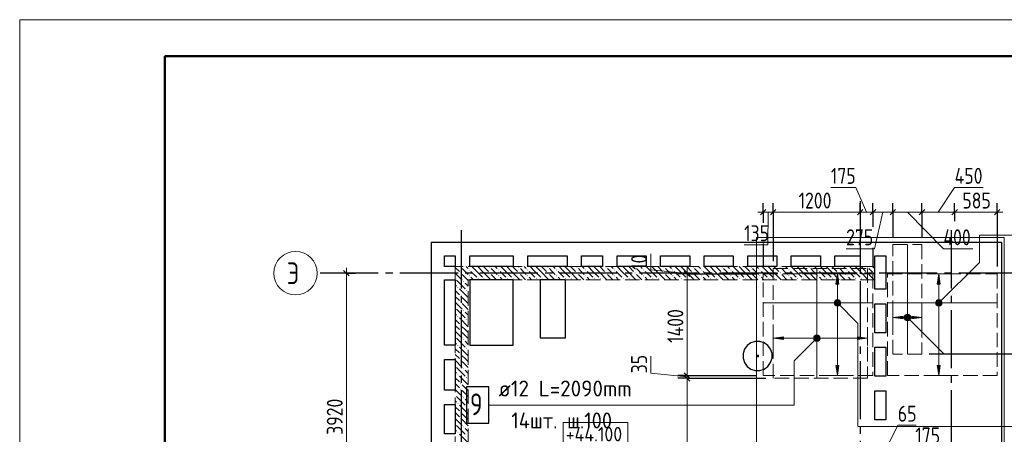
# Model space of a CAD drawing. Header units: millimetres. Extents: x 0 to 22617, y 0 to 29700.
# Tile 6 of 7: x 0 to 13564, y 23991 to 29700. Entities that reach past the tile are written whole.
import ezdxf

# ---------------------------------------------------------------- set-up
doc = ezdxf.new("R2010")
doc.units = ezdxf.units.MM
doc.linetypes.add('______2', pattern=[270, 200, -70])
doc.linetypes.add('______5', pattern=[1100, 800, -100, 100, -100])
for name, color, linetype, lineweight in [('Standard', 7, 'Continuous', 25), ('Высотные отметки', 7, 'Continuous', 25), ('ДОП Верх по Х', 7, 'Continuous', 25), ('ЖБ Перекрытие верхний уровень', 7, 'Continuous', 35), ('ЖБ Стена верхний уровень', 7, 'Continuous', 35), ('Оси', 40, '______5', 18), ('Позиционная метка номер позиции', 7, 'Continuous', 13), ('Примечания', 7, 'Continuous', 25)]:
    doc.layers.add(name, color=color, linetype=linetype, lineweight=lineweight)
doc.styles.add('GOST 2.304-81', font='txt')
doc.styles.add('ISOCPEUR', font='txt')

msp = doc.modelspace()

# ---------------------------------------------------------------- hatches: boundary and pattern name
at = {"layer": 'ДОП Верх по Х', "linetype": 'Continuous', "lineweight": 13, "transparency": 33554687}
for points in [[(11285, 26060), (11265, 26200), (11245, 26060)], [(12681, 26060), (12661, 26200), (12641, 26060)], [(11227, 25800), (11302, 25800), (11297, 25819)], [(11227, 25800), (11297, 25819), (11233, 25819)], [(11233, 25781), (11302, 25800), (11227, 25800)], [(11233, 25819), (11297, 25819), (11284, 25832)], [(11233, 25819), (11284, 25832), (11246, 25832)], [(11233, 25781), (11297, 25781), (11302, 25800)], [(11246, 25768), (11297, 25781), (11233, 25781)], [(11246, 25832), (11284, 25832), (11265, 25837)], [(11246, 25768), (11284, 25768), (11297, 25781)], [(12624, 25800), (12699, 25800), (12693, 25819)], [(12624, 25800), (12693, 25819), (12629, 25819)], [(12629, 25781), (12699, 25800), (12624, 25800)], [(12629, 25819), (12693, 25819), (12680, 25832)], [(12629, 25819), (12680, 25832), (12642, 25832)], [(12629, 25781), (12693, 25781), (12699, 25800)], [(12642, 25768), (12693, 25781), (12629, 25781)], [(12642, 25832), (12680, 25832), (12661, 25837)], [(12642, 25768), (12680, 25768), (12693, 25781)], [(11284, 25768), (11246, 25768), (11265, 25762)], [(12211, 25632), (12230, 25562), (12230, 25637)], [(12230, 25637), (12230, 25562), (12249, 25568)], [(12230, 25637), (12249, 25568), (12249, 25632)], [(12680, 25768), (12642, 25768), (12661, 25762)], [(12198, 25581), (12198, 25619), (12192, 25600)], [(12198, 25619), (12211, 25568), (12211, 25632)], [(12198, 25619), (12198, 25581), (12211, 25568)], [(12211, 25632), (12211, 25568), (12230, 25562)], [(12249, 25632), (12249, 25568), (12262, 25581)], [(12249, 25632), (12262, 25581), (12262, 25619)], [(12262, 25619), (12262, 25581), (12267, 25600)], [(12290, 25580), (12430, 25600), (12290, 25620)], [(10948, 25297), (10948, 25334), (10942, 25315)], [(10948, 25334), (10961, 25283), (10961, 25348)], [(10948, 25334), (10948, 25297), (10961, 25283)], [(10961, 25348), (10980, 25278), (10980, 25353)], [(10961, 25348), (10961, 25283), (10980, 25278)], [(10980, 25353), (10980, 25278), (10999, 25283)], [(10980, 25353), (10999, 25283), (10999, 25348)], [(10999, 25348), (10999, 25283), (11012, 25297)], [(10999, 25348), (11012, 25297), (11012, 25334)], [(11012, 25334), (11012, 25297), (11017, 25315)], [(11540, 25295), (11680, 25315), (11540, 25335)]]:
    msp.add_hatch(color=7, dxfattribs=at).paths.add_polyline_path(points)
for points in [[(12170, 25580), (12030, 25600), (12170, 25620)], [(10520, 25295), (10380, 25315), (10520, 25335)], [(11285, 24940), (11265, 24800), (11245, 24940)], [(12681, 24940), (12661, 24800), (12641, 24940)]]:
    msp.add_hatch(color=7, dxfattribs=at).paths.add_polyline_path(points, flags=16)
at = {"layer": 'ЖБ Стена верхний уровень', "linetype": 'Continuous', "lineweight": 18, "transparency": 33554687}
for points in [[(6070, 26293), (6077, 26300), (6083, 26293), (6077, 26287)], [(6070, 26213), (6077, 26220), (6083, 26213), (6077, 26207)], [(6190, 26253), (6197, 26260), (6203, 26253), (6197, 26247)], [(6190, 26173), (6197, 26180), (6203, 26173), (6197, 26167)], [(6470, 26293), (6477, 26300), (6483, 26293), (6477, 26287)], [(6470, 26213), (6477, 26220), (6483, 26213), (6477, 26207)], [(6590, 26253), (6597, 26260), (6603, 26253), (6597, 26247)], [(6590, 26173), (6597, 26180), (6603, 26173), (6597, 26167)], [(6870, 26293), (6877, 26300), (6883, 26293), (6877, 26287)], [(6870, 26213), (6877, 26220), (6883, 26213), (6877, 26207)], [(6990, 26253), (6997, 26260), (7003, 26253), (6997, 26247)], [(6990, 26173), (6997, 26180), (7003, 26173), (6997, 26167)], [(7270, 26293), (7277, 26300), (7283, 26293), (7277, 26287)], [(7270, 26213), (7277, 26220), (7283, 26213), (7277, 26207)], [(7390, 26253), (7397, 26260), (7403, 26253), (7397, 26247)], [(7390, 26173), (7397, 26180), (7403, 26173), (7397, 26167)], [(7670, 26293), (7677, 26300), (7683, 26293), (7677, 26287)], [(7670, 26213), (7677, 26220), (7683, 26213), (7677, 26207)], [(7790, 26253), (7797, 26260), (7803, 26253), (7797, 26247)], [(7790, 26173), (7797, 26180), (7803, 26173), (7797, 26167)], [(8070, 26293), (8077, 26300), (8083, 26293), (8077, 26287)], [(8070, 26213), (8077, 26220), (8083, 26213), (8077, 26207)], [(8190, 26253), (8197, 26260), (8203, 26253), (8197, 26247)], [(8190, 26173), (8197, 26180), (8203, 26173), (8197, 26167)], [(8470, 26293), (8477, 26300), (8483, 26293), (8477, 26287)], [(8470, 26213), (8477, 26220), (8483, 26213), (8477, 26207)], [(8590, 26253), (8597, 26260), (8603, 26253), (8597, 26247)], [(8590, 26173), (8597, 26180), (8603, 26173), (8597, 26167)], [(8870, 26293), (8877, 26300), (8883, 26293), (8877, 26287)], [(8870, 26213), (8877, 26220), (8883, 26213), (8877, 26207)], [(8990, 26253), (8997, 26260), (9003, 26253), (8997, 26247)], [(8990, 26173), (8997, 26180), (9003, 26173), (8997, 26167)], [(9270, 26293), (9277, 26300), (9283, 26293), (9277, 26287)], [(9270, 26213), (9277, 26220), (9283, 26213), (9277, 26207)], [(9390, 26253), (9397, 26260), (9403, 26253), (9397, 26247)], [(9390, 26173), (9397, 26180), (9403, 26173), (9397, 26167)], [(9670, 26293), (9677, 26300), (9683, 26293), (9677, 26287)], [(9670, 26213), (9677, 26220), (9683, 26213), (9677, 26207)], [(9790, 26253), (9797, 26260), (9803, 26253), (9797, 26247)], [(9790, 26173), (9797, 26180), (9803, 26173), (9797, 26167)], [(10070, 26293), (10077, 26300), (10083, 26293), (10077, 26287)], [(10070, 26213), (10077, 26220), (10083, 26213), (10077, 26207)], [(10190, 26253), (10197, 26260), (10203, 26253), (10197, 26247)], [(10190, 26173), (10197, 26180), (10203, 26173), (10197, 26167)], [(10470, 26293), (10477, 26300), (10483, 26293), (10477, 26287)], [(10470, 26213), (10477, 26220), (10483, 26213), (10477, 26207)], [(10590, 26253), (10597, 26260), (10603, 26253), (10597, 26247)], [(10590, 26173), (10597, 26180), (10603, 26173), (10597, 26167)], [(10870, 26293), (10877, 26300), (10883, 26293), (10877, 26287)], [(10870, 26213), (10877, 26220), (10883, 26213), (10877, 26207)], [(10990, 26253), (10997, 26260), (11003, 26253), (10997, 26247)], [(10990, 26173), (10997, 26180), (11003, 26173), (10997, 26167)], [(11270, 26293), (11277, 26300), (11283, 26293), (11277, 26287)], [(11270, 26213), (11277, 26220), (11283, 26213), (11277, 26207)], [(11390, 26253), (11397, 26260), (11403, 26253), (11397, 26247)], [(11390, 26173), (11397, 26180), (11403, 26173), (11397, 26167)], [(11670, 26293), (11677, 26300), (11683, 26293), (11677, 26287)], [(11670, 26213), (11677, 26220), (11683, 26213), (11677, 26207)], [(6000, 26137), (6003, 26133), (6000, 26130)], [(6110, 26093), (6117, 26100), (6123, 26093), (6117, 26087)], [(6310, 26133), (6317, 26140), (6323, 26133), (6317, 26127)], [(6390, 26133), (6397, 26140), (6403, 26133), (6397, 26127)], [(6710, 26133), (6717, 26140), (6723, 26133), (6717, 26127)], [(6790, 26133), (6797, 26140), (6803, 26133), (6797, 26127)], [(7110, 26133), (7117, 26140), (7123, 26133), (7117, 26127)], [(7190, 26133), (7197, 26140), (7203, 26133), (7197, 26127)], [(7510, 26133), (7517, 26140), (7523, 26133), (7517, 26127)], [(7590, 26133), (7597, 26140), (7603, 26133), (7597, 26127)], [(7910, 26133), (7917, 26140), (7923, 26133), (7917, 26127)], [(7990, 26133), (7997, 26140), (8003, 26133), (7997, 26127)], [(8310, 26133), (8317, 26140), (8323, 26133), (8317, 26127)], [(8390, 26133), (8397, 26140), (8403, 26133), (8397, 26127)], [(8710, 26133), (8717, 26140), (8723, 26133), (8717, 26127)], [(8790, 26133), (8797, 26140), (8803, 26133), (8797, 26127)], [(9110, 26133), (9117, 26140), (9123, 26133), (9117, 26127)], [(9190, 26133), (9197, 26140), (9203, 26133), (9197, 26127)], [(9510, 26133), (9517, 26140), (9523, 26133), (9517, 26127)], [(9590, 26133), (9597, 26140), (9603, 26133), (9597, 26127)], [(9910, 26133), (9917, 26140), (9923, 26133), (9917, 26127)], [(9990, 26133), (9997, 26140), (10003, 26133), (9997, 26127)], [(10310, 26133), (10317, 26140), (10323, 26133), (10317, 26127)], [(10390, 26133), (10397, 26140), (10403, 26133), (10397, 26127)], [(10710, 26133), (10717, 26140), (10723, 26133), (10717, 26127)], [(10790, 26133), (10797, 26140), (10803, 26133), (10797, 26127)], [(11110, 26133), (11117, 26140), (11123, 26133), (11117, 26127)], [(11190, 26133), (11197, 26140), (11203, 26133), (11197, 26127)], [(11510, 26133), (11517, 26140), (11523, 26133), (11517, 26127)], [(11590, 26133), (11597, 26140), (11603, 26133), (11597, 26127)], [(6030, 26013), (6037, 26020), (6043, 26013), (6037, 26007)], [(6150, 25973), (6157, 25980), (6163, 25973), (6157, 25967)], [(6070, 25893), (6077, 25900), (6083, 25893), (6077, 25887)], [(6070, 25813), (6077, 25820), (6083, 25813), (6077, 25807)], [(6000, 25737), (6003, 25733), (6000, 25730)], [(6110, 25693), (6117, 25700), (6123, 25693), (6117, 25687)], [(6030, 25613), (6037, 25620), (6043, 25613), (6037, 25607)], [(6150, 25573), (6157, 25580), (6163, 25573), (6157, 25567)], [(6070, 25493), (6077, 25500), (6083, 25493), (6077, 25487)], [(6070, 25413), (6077, 25420), (6083, 25413), (6077, 25407)], [(6000, 25337), (6003, 25333), (6000, 25330)], [(6110, 25293), (6117, 25300), (6123, 25293), (6117, 25287)], [(6030, 25213), (6037, 25220), (6043, 25213), (6037, 25207)], [(6070, 25093), (6077, 25100), (6083, 25093), (6077, 25087)], [(6150, 25173), (6157, 25180), (6163, 25173), (6157, 25167)], [(6070, 25013), (6077, 25020), (6083, 25013), (6077, 25007)], [(6000, 24937), (6003, 24933), (6000, 24930)], [(6110, 24893), (6117, 24900), (6123, 24893), (6117, 24887)], [(6030, 24813), (6037, 24820), (6043, 24813), (6037, 24807)], [(6070, 24693), (6077, 24700), (6083, 24693), (6077, 24687)], [(6150, 24773), (6157, 24780), (6163, 24773), (6157, 24767)], [(6070, 24613), (6077, 24620), (6083, 24613), (6077, 24607)], [(6000, 24537), (6003, 24533), (6000, 24530)], [(6030, 24413), (6037, 24420), (6043, 24413), (6037, 24407)], [(6110, 24493), (6117, 24500), (6123, 24493), (6117, 24487)], [(6070, 24293), (6077, 24300), (6083, 24293), (6077, 24287)], [(6150, 24373), (6157, 24380), (6163, 24373), (6157, 24367)], [(6070, 24213), (6077, 24220), (6083, 24213), (6077, 24207)], [(6000, 24137), (6003, 24133), (6000, 24130)], [(6030, 24013), (6037, 24020), (6043, 24013), (6037, 24007)], [(6110, 24093), (6117, 24100), (6123, 24093), (6117, 24087)]]:
    msp.add_hatch(color=7, dxfattribs=at).paths.add_polyline_path(points, flags=16)
at = {"layer": 'Позиционная метка номер позиции', "linetype": 'Continuous', "lineweight": 13, "transparency": 33554687}
for points in [[(11222, 25811), (11253, 25843), (11233, 25832)], [(11253, 25843), (11222, 25811), (11222, 25789)], [(11253, 25843), (11222, 25789), (11276, 25843)], [(11276, 25843), (11222, 25789), (11233, 25768)], [(11276, 25843), (11233, 25768), (11297, 25832)], [(11297, 25832), (11233, 25768), (11253, 25757)], [(11297, 25832), (11253, 25757), (11308, 25811)], [(11308, 25811), (11253, 25757), (11276, 25757)], [(11308, 25811), (11276, 25757), (11308, 25789)], [(11308, 25789), (11276, 25757), (11297, 25768)], [(12618, 25811), (12693, 25768), (12629, 25832)], [(12618, 25789), (12673, 25757), (12618, 25811)], [(12618, 25811), (12673, 25757), (12693, 25768)], [(12650, 25757), (12618, 25789), (12629, 25768)], [(12618, 25789), (12650, 25757), (12673, 25757)], [(12629, 25832), (12705, 25789), (12650, 25843)], [(12629, 25832), (12693, 25768), (12705, 25789)], [(12650, 25843), (12705, 25789), (12705, 25811)], [(12650, 25843), (12705, 25811), (12673, 25843)], [(12673, 25843), (12705, 25811), (12693, 25832)], [(12187, 25611), (12219, 25643), (12198, 25632)], [(12219, 25643), (12187, 25611), (12187, 25589)], [(12219, 25643), (12187, 25589), (12242, 25643)], [(12242, 25643), (12187, 25589), (12198, 25568)], [(12242, 25643), (12198, 25568), (12262, 25632)], [(12262, 25632), (12198, 25568), (12219, 25557)], [(12262, 25632), (12219, 25557), (12274, 25611)], [(12274, 25611), (12219, 25557), (12242, 25557)], [(12274, 25611), (12242, 25557), (12274, 25589)], [(12274, 25589), (12242, 25557), (12262, 25568)], [(11012, 25284), (10948, 25347), (10937, 25327)], [(11012, 25284), (10937, 25327), (10991, 25272)], [(10991, 25272), (10937, 25327), (10937, 25304)], [(10991, 25272), (10937, 25304), (10969, 25272)], [(10969, 25272), (10937, 25304), (10948, 25284)], [(11023, 25304), (10969, 25359), (10948, 25347)], [(11023, 25304), (10948, 25347), (11012, 25284)], [(11023, 25327), (10991, 25359), (10969, 25359)], [(11023, 25327), (10969, 25359), (11023, 25304)], [(10991, 25359), (11023, 25327), (11012, 25347)]]:
    msp.add_hatch(color=7, dxfattribs=at).paths.add_polyline_path(points)

# ---------------------------------------------------------------- linework, layer by layer
at = {"layer": 'Standard', "color": 7, "linetype": 'Continuous', "lineweight": 13, "transparency": 33554687}
for p, q in [((11519, 27390), (11175, 27390)), ((11667, 27050), (11519, 27390)), ((12655, 27050), (12880, 27390)), ((12880, 27390), (13271, 27390)), ((10243, 27050), (10168, 27050)), ((10380, 27050), (10243, 27050)), ((10311, 27050), (10308, 26600)), ((11580, 27050), (10380, 27050)), ((11755, 27050), (11580, 27050)), ((12030, 27050), (11755, 27050)), ((11892, 27050), (11776, 26544)), ((12430, 27050), (12030, 27050)), ((12230, 27050), (12725, 26544)), ((13467, 27050), (12880, 27050)), ((13467, 27050), (13542, 27050)), ((10308, 26600), (9980, 26600)), ((8693, 26255), (8693, 26474)), ((11776, 26544), (11385, 26544)), ((12725, 26544), (13132, 26544)), ((4500, 26210), (4500, 26285)), ((4500, 26210), (4500, 26285)), ((9193, 26205), (8693, 26255)), ((9193, 26210), (9193, 26285)), ((9193, 26200), (9193, 26210)), ((9193, 24800), (9193, 26200)), ((8693, 24831), (8693, 25066)), ((9193, 24781), (8693, 24831)), ((9193, 24763), (9193, 24800)), ((9193, 22396), (9193, 24763)), ((11547, 23017), (12097, 24115)), ((12097, 24115), (12348, 24115))]:
    msp.add_line(p, q, dxfattribs=at)
at = {"layer": 'Standard', "color": 251, "linetype": 'Continuous', "lineweight": -3, "true_color": 0x656565, "transparency": 33554687}
for p, q in [((10243, 27050), (10243, 27175)), ((10380, 27050), (10380, 27175)), ((11580, 27050), (11580, 27175)), ((11755, 27050), (11755, 27175)), ((12030, 27050), (12030, 27175)), ((12430, 27050), (12430, 27175)), ((12880, 27050), (12880, 27175)), ((13467, 27050), (13467, 27175)), ((10243, 27050), (10243, 26925)), ((10243, 27050), (10243, 26902)), ((10380, 27050), (10380, 26925)), ((11580, 27050), (11580, 26925)), ((11755, 27050), (11755, 26925)), ((12030, 27050), (12030, 26925)), ((12430, 27050), (12430, 26925)), ((12880, 27050), (12880, 26925)), ((12880, 27050), (12880, 27050)), ((13467, 27050), (13467, 26925)), ((13467, 27050), (13467, 26300)), ((10243, 26617), (10243, 26300)), ((11755, 26561), (11755, 26300)), ((4500, 26210), (4375, 26210)), ((4500, 26210), (4375, 26210)), ((4500, 26210), (4625, 26210)), ((4500, 26210), (4500, 26210)), ((4500, 26210), (4625, 26210)), ((4500, 26210), (4500, 26210)), ((9193, 26210), (9068, 26210)), ((9193, 26200), (9068, 26200)), ((9193, 26210), (9318, 26210)), ((9193, 26210), (9193, 26210)), ((9193, 26200), (9318, 26200)), ((9193, 26200), (10143, 26200)), ((13930, 25093), (12530, 25093)), ((9193, 24800), (9068, 24800)), ((9193, 24763), (9068, 24763)), ((9193, 24800), (9318, 24800)), ((9193, 24800), (10143, 24800)), ((9193, 24763), (9318, 24763)), ((9193, 24763), (10280, 24763))]:
    msp.add_line(p, q, dxfattribs=at)
at = {"layer": 'Standard', "color": 7, "linetype": 'Continuous', "lineweight": 25, "transparency": 33554687}
for p, q in [((10280, 27087), (10205, 27012)), ((10417, 27087), (10342, 27012)), ((11617, 27087), (11542, 27012)), ((11792, 27087), (11717, 27012)), ((12067, 27087), (11992, 27012)), ((12467, 27087), (12392, 27012)), ((12917, 27087), (12842, 27012)), ((13504, 27087), (13429, 27012)), ((4462, 26247), (4538, 26172)), ((4462, 26247), (4538, 26172)), ((9230, 26172), (9155, 26247)), ((9230, 26162), (9155, 26237)), ((9230, 24762), (9155, 24837)), ((9230, 24725), (9155, 24800))]:
    msp.add_line(p, q, dxfattribs=at)
at = {"layer": 'Standard', "color": 7, "linetype": 'Continuous', "lineweight": 13, "transparency": 33554687}
msp.add_lwpolyline([(0, 0), (21000, 0), (21000, 29700), (0, 29700), (0, 0)], close=True, dxfattribs=at)
at = {"layer": 'Standard', "color": 7, "linetype": 'Continuous', "lineweight": 50, "transparency": 33554687}
msp.add_lwpolyline([(2000, 29200), (20500, 29200), (20500, 500), (2000, 500), (2000, 29200)], close=True, dxfattribs=at)
at = {"layer": 'Standard', "color": 251, "linetype": 'Continuous', "lineweight": -3, "true_color": 0x656565, "transparency": 33554687}
for points in [[(10380, 27050), (10380, 26682), (10380, 26682), (10380, 26375)], [(11580, 27050), (11580, 26861), (11580, 26861), (11580, 26846)], [(11755, 27050), (11755, 26888), (11755, 26888), (11755, 26846)], [(12030, 27050), (12030, 26929), (12030, 26929), (12030, 26775), (12030, 26775), (12030, 26705)], [(12430, 27050), (12430, 26989), (12430, 26989), (12430, 26902), (12430, 26902), (12430, 26705)]]:
    msp.add_lwpolyline(points, dxfattribs=at)
at = {"layer": 'Standard', "color": 7, "linetype": 'Continuous', "lineweight": 13, "transparency": 33554687}
for points in [[(12880, 27050), (12856, 27050), (12856, 27050), (12753, 27050), (12753, 27050), (12615, 27050), (12615, 27050), (12430, 27050)], [(4500, 26210), (4500, 23888), (4500, 23888), (4500, 22290)], [(4500, 26210), (4500, 23888), (4500, 23888), (4500, 22290)]]:
    msp.add_lwpolyline(points, dxfattribs=at)
at = {"layer": 'Standard', "color": 254, "linetype": 'Continuous', "lineweight": 13, "true_color": 0xc4c4ff, "transparency": 33554687}
msp.add_lwpolyline([(10149, 18680), (13561, 18680), (13561, 26699), (10149, 26699), (10149, 18680)], dxfattribs=at)
at = {"layer": 'Высотные отметки', "color": 7, "linetype": 'Continuous', "lineweight": 18, "transparency": 33554687}
msp.add_lwpolyline([(7485, 23821), (8380, 23821), (8380, 24154), (7485, 24154), (7485, 23821)], dxfattribs=at)
at = {"layer": 'ДОП Верх по Х', "color": 7, "linetype": 'Continuous', "lineweight": 18, "transparency": 33554687}
for p, q in [((12230, 25099), (12230, 26599)), ((10980, 24769), (10980, 26269)), ((10249, 25800), (11749, 25800)), ((13461, 25800), (11961, 25800))]:
    msp.add_line(p, q, dxfattribs=at)
at = {"layer": 'ДОП Верх по Х', "color": 251, "linetype": 'Continuous', "lineweight": 13, "true_color": 0x494949, "transparency": 33554687}
for p, q in [((11265, 26200), (11165, 26200)), ((11265, 26200), (11245, 26060)), ((11285, 26060), (11265, 26200)), ((11265, 26200), (11365, 26200)), ((11265, 26200), (11265, 26200)), ((12661, 26200), (12561, 26200)), ((12661, 26200), (12641, 26060)), ((12681, 26060), (12661, 26200)), ((12661, 26200), (12761, 26200)), ((12661, 26200), (12661, 26200)), ((11245, 26060), (11285, 26060)), ((11265, 25830), (11265, 26060)), ((12641, 26060), (12681, 26060)), ((12661, 25830), (12661, 26060)), ((11227, 25800), (11227, 25800)), ((11302, 25800), (11302, 25800)), ((12624, 25800), (12624, 25800)), ((12699, 25800), (12699, 25800)), ((11265, 24940), (11265, 25770)), ((12030, 25600), (12030, 25700)), ((12230, 25637), (12230, 25637)), ((12430, 25600), (12430, 25700)), ((12661, 24940), (12661, 25770)), ((12030, 25600), (12170, 25620)), ((12170, 25580), (12030, 25600)), ((12030, 25600), (12030, 25500)), ((12030, 25600), (12030, 25600)), ((12170, 25620), (12170, 25580)), ((12170, 25600), (12200, 25600)), ((12230, 25562), (12230, 25562)), ((12260, 25600), (12290, 25600)), ((12430, 25600), (12290, 25620)), ((12290, 25620), (12290, 25580)), ((12290, 25580), (12430, 25600)), ((12430, 25600), (12430, 25500)), ((12430, 25600), (12430, 25600)), ((10380, 25315), (10380, 25415)), ((11680, 25315), (11680, 25415)), ((10380, 25315), (10520, 25335)), ((10520, 25295), (10380, 25315)), ((10380, 25315), (10380, 25215)), ((10380, 25315), (10380, 25315)), ((10520, 25335), (10520, 25295)), ((10520, 25315), (10950, 25315)), ((10980, 25353), (10980, 25353)), ((10980, 25278), (10980, 25278)), ((11010, 25315), (11540, 25315)), ((11680, 25315), (11540, 25335)), ((11540, 25335), (11540, 25295)), ((11540, 25295), (11680, 25315)), ((11680, 25315), (11680, 25215)), ((11680, 25315), (11680, 25315)), ((11265, 24800), (11245, 24940)), ((11245, 24940), (11285, 24940)), ((11285, 24940), (11265, 24800)), ((12661, 24800), (12641, 24940)), ((12641, 24940), (12681, 24940)), ((12681, 24940), (12661, 24800)), ((11265, 24800), (11165, 24800)), ((11265, 24800), (11365, 24800)), ((11265, 24800), (11265, 24800)), ((12661, 24800), (12561, 24800)), ((12661, 24800), (12761, 24800)), ((12661, 24800), (12661, 24800))]:
    msp.add_line(p, q, dxfattribs=at)
at = {"layer": 'ДОП Верх по Х', "color": 7, "linetype": 'Continuous', "lineweight": 13, "transparency": 33554687}
msp.add_line((6577, 24394), (8663, 24394), dxfattribs=at)
at = {"layer": 'ДОП Верх по Х', "color": 7, "linetype": 'Continuous', "lineweight": 25, "transparency": 33554687}
msp.add_lwpolyline([(6153, 24144), (6463, 24144), (6463, 24644), (6153, 24644), (6153, 24144)], dxfattribs=at)
at = {"layer": 'ДОП Верх по Х', "color": 251, "linetype": 'Continuous', "lineweight": 13, "true_color": 0x494949, "transparency": 33554687}
for centre in [(11265, 25800), (12661, 25800), (12230, 25600), (10980, 25315)]:
    msp.add_circle(centre, 37.5, dxfattribs=at)
at = {"layer": 'ЖБ Перекрытие верхний уровень', "color": 7, "linetype": 'Continuous', "lineweight": 25, "transparency": 33554687}
for p, q in [((11930, 26630), (5670, 26630)), ((5670, 26630), (5670, 17950)), ((13530, 26630), (11930, 26630)), ((13530, 17950), (13530, 26630)), ((5850, 26300), (5850, 26450)), ((5850, 26450), (6000, 26450)), ((6000, 26450), (6000, 26300)), ((6200, 26300), (6200, 26450)), ((6200, 26450), (6800, 26450)), ((6800, 26450), (6800, 26300)), ((7000, 26300), (7000, 26450)), ((7000, 26450), (7540, 26450)), ((7540, 26450), (7540, 26300)), ((7740, 26300), (7740, 26450)), ((7740, 26450), (8030, 26450)), ((8030, 26450), (8030, 26300)), ((8230, 26300), (8230, 26450)), ((8230, 26450), (8630, 26450)), ((8630, 26450), (8630, 26300)), ((8830, 26300), (8830, 26450)), ((8830, 26450), (9230, 26450)), ((9230, 26450), (9230, 26300)), ((9430, 26300), (9430, 26450)), ((9430, 26450), (9830, 26450)), ((9830, 26450), (9830, 26300)), ((10030, 26300), (10030, 26450)), ((10030, 26450), (10430, 26450)), ((10430, 26450), (10430, 26300)), ((10630, 26300), (10630, 26450)), ((10630, 26450), (11030, 26450)), ((11030, 26450), (11030, 26300)), ((11230, 26300), (11230, 26450)), ((11230, 26450), (11580, 26450)), ((11580, 26450), (11580, 26300)), ((11780, 25990), (11780, 26450)), ((11780, 26450), (11930, 26450)), ((11930, 26450), (11930, 25990)), ((6000, 26300), (5850, 26300)), ((6800, 26300), (6200, 26300)), ((7540, 26300), (7000, 26300)), ((8030, 26300), (7740, 26300)), ((8630, 26300), (8230, 26300)), ((9230, 26300), (8830, 26300)), ((9830, 26300), (9430, 26300)), ((10430, 26300), (10030, 26300)), ((11030, 26300), (10630, 26300)), ((11580, 26300), (11230, 26300)), ((5850, 25220), (5850, 26120)), ((5850, 26120), (6000, 26120)), ((6000, 26120), (6000, 25220)), ((6200, 26120), (6200, 25220)), ((6800, 26120), (6200, 26120)), ((6800, 25220), (6800, 26120)), ((7170, 26120), (7170, 25320)), ((7520, 26120), (7170, 26120)), ((7520, 25320), (7520, 26120)), ((11930, 25990), (11780, 25990)), ((11780, 25390), (11780, 25790)), ((11780, 25790), (11930, 25790)), ((11930, 25790), (11930, 25390)), ((11930, 25390), (11780, 25390)), ((7170, 25320), (7520, 25320)), ((10073, 25250), (10022, 25213)), ((10133, 25269), (10073, 25250)), ((10197, 25269), (10133, 25269)), ((10257, 25250), (10197, 25269)), ((10308, 25213), (10257, 25250)), ((6000, 25220), (5850, 25220)), ((6200, 25220), (6800, 25220)), ((9985, 25162), (9966, 25102)), ((9966, 25102), (9966, 25038)), ((10022, 25213), (9985, 25162)), ((10345, 25162), (10308, 25213)), ((10364, 25102), (10345, 25162)), ((10364, 25038), (10364, 25102)), ((11780, 24790), (11780, 25190)), ((11780, 25190), (11930, 25190)), ((11930, 25190), (11930, 24790)), ((5850, 24600), (5850, 25020)), ((5850, 25020), (6000, 25020)), ((6000, 25020), (6000, 24600)), ((9966, 25038), (9985, 24978)), ((9985, 24978), (10022, 24927)), ((10308, 24927), (10345, 24978)), ((10345, 24978), (10364, 25038)), ((10022, 24927), (10073, 24890)), ((10073, 24890), (10133, 24871)), ((10133, 24871), (10197, 24871)), ((10197, 24871), (10257, 24890)), ((10257, 24890), (10308, 24927)), ((11930, 24790), (11780, 24790)), ((6000, 24600), (5850, 24600)), ((11780, 24190), (11780, 24590)), ((11780, 24590), (11930, 24590)), ((11930, 24590), (11930, 24190)), ((5850, 24000), (5850, 24400)), ((5850, 24400), (6000, 24400)), ((6000, 24400), (6000, 24000)), ((11930, 24190), (11780, 24190)), ((6000, 24000), (5850, 24000))]:
    msp.add_line(p, q, dxfattribs=at)
at = {"layer": 'ЖБ Перекрытие верхний уровень', "color": 7, "linetype": 'Continuous', "lineweight": 13, "transparency": 33554687}
for points in [[(10152, 25083), (10178, 25083), (10178, 25057), (10152, 25057), (10152, 25083)], [(10177, 25058), (10153, 25058), (10153, 25082), (10177, 25082), (10177, 25058)], [(10155, 25080), (10175, 25080), (10175, 25080), (10155, 25080), (10155, 25080), (10155, 25060), (10175, 25060), (10175, 25080), (10155, 25080)], [(10157, 25078), (10173, 25078), (10173, 25078), (10157, 25078), (10157, 25078), (10157, 25062), (10173, 25062), (10173, 25078), (10157, 25078)], [(10158, 25077), (10172, 25077), (10172, 25077), (10158, 25077), (10158, 25077), (10158, 25063), (10172, 25063), (10172, 25077), (10158, 25077)], [(10160, 25075), (10170, 25075), (10170, 25065), (10160, 25065), (10160, 25075)], [(10168, 25067), (10162, 25067), (10162, 25073), (10168, 25073), (10168, 25067)], [(10163, 25072), (10167, 25072), (10167, 25068), (10163, 25068), (10163, 25072)]]:
    msp.add_lwpolyline(points, dxfattribs=at)
at = {"layer": 'ЖБ Стена верхний уровень', "color": 251, "linetype": '______2', "lineweight": 13, "true_color": 0x656565, "transparency": 33554687}
for p, q in [((11780, 26300), (6000, 26300)), ((6000, 26300), (6000, 26120)), ((11780, 26120), (11780, 26300)), ((6000, 26120), (6000, 21170)), ((6180, 21170), (6180, 26120)), ((6180, 26120), (11780, 26120))]:
    msp.add_line(p, q, dxfattribs=at)
at = {"layer": 'ЖБ Стена верхний уровень', "color": 9, "linetype": 'Continuous', "lineweight": 18, "true_color": 0xc7c7c7, "transparency": 33554687}
for p, q in [((6000, 26290), (6057, 26233)), ((6000, 26210), (6090, 26120)), ((6137, 26233), (6097, 26273)), ((6097, 26193), (6170, 26120)), ((6177, 26193), (6137, 26233)), ((6150, 26300), (6177, 26273)), ((6217, 26233), (6297, 26153)), ((6297, 26233), (6230, 26300)), ((6297, 26233), (6377, 26153)), ((6310, 26300), (6377, 26233)), ((6377, 26233), (6490, 26120)), ((6390, 26300), (6457, 26233)), ((6537, 26233), (6497, 26273)), ((6497, 26193), (6570, 26120)), ((6577, 26193), (6537, 26233)), ((6550, 26300), (6577, 26273)), ((6617, 26233), (6697, 26153)), ((6697, 26233), (6630, 26300)), ((6697, 26233), (6777, 26153)), ((6710, 26300), (6777, 26233)), ((6777, 26233), (6890, 26120)), ((6790, 26300), (6857, 26233)), ((6937, 26233), (6897, 26273)), ((6897, 26193), (6970, 26120)), ((6977, 26193), (6937, 26233)), ((6950, 26300), (6977, 26273)), ((7017, 26233), (7097, 26153)), ((7097, 26233), (7030, 26300)), ((7097, 26233), (7177, 26153)), ((7110, 26300), (7177, 26233)), ((7177, 26233), (7290, 26120)), ((7190, 26300), (7257, 26233)), ((7337, 26233), (7297, 26273)), ((7297, 26193), (7370, 26120)), ((7377, 26193), (7337, 26233)), ((7350, 26300), (7377, 26273)), ((7417, 26233), (7497, 26153)), ((7497, 26233), (7430, 26300)), ((7497, 26233), (7577, 26153)), ((7510, 26300), (7577, 26233)), ((7577, 26233), (7690, 26120)), ((7590, 26300), (7657, 26233)), ((7737, 26233), (7697, 26273)), ((7697, 26193), (7770, 26120)), ((7777, 26193), (7737, 26233)), ((7750, 26300), (7777, 26273)), ((7817, 26233), (7897, 26153)), ((7897, 26233), (7830, 26300)), ((7897, 26233), (7977, 26153)), ((7910, 26300), (7977, 26233)), ((7977, 26233), (8090, 26120)), ((7990, 26300), (8057, 26233)), ((8137, 26233), (8097, 26273)), ((8097, 26193), (8170, 26120)), ((8177, 26193), (8137, 26233)), ((8150, 26300), (8177, 26273)), ((8217, 26233), (8297, 26153)), ((8297, 26233), (8230, 26300)), ((8297, 26233), (8377, 26153)), ((8310, 26300), (8377, 26233)), ((8377, 26233), (8490, 26120)), ((8390, 26300), (8457, 26233)), ((8537, 26233), (8497, 26273)), ((8497, 26193), (8570, 26120)), ((8577, 26193), (8537, 26233)), ((8550, 26300), (8577, 26273)), ((8617, 26233), (8697, 26153)), ((8697, 26233), (8630, 26300)), ((8697, 26233), (8777, 26153)), ((8710, 26300), (8777, 26233)), ((8777, 26233), (8890, 26120)), ((8790, 26300), (8857, 26233)), ((8937, 26233), (8897, 26273)), ((8897, 26193), (8970, 26120)), ((8977, 26193), (8937, 26233)), ((8950, 26300), (8977, 26273)), ((9017, 26233), (9097, 26153)), ((9097, 26233), (9030, 26300)), ((9097, 26233), (9177, 26153)), ((9110, 26300), (9177, 26233)), ((9177, 26233), (9290, 26120)), ((9190, 26300), (9257, 26233)), ((9337, 26233), (9297, 26273)), ((9297, 26193), (9370, 26120)), ((9377, 26193), (9337, 26233)), ((9350, 26300), (9377, 26273)), ((9417, 26233), (9497, 26153)), ((9497, 26233), (9430, 26300)), ((9497, 26233), (9577, 26153)), ((9510, 26300), (9577, 26233)), ((9577, 26233), (9690, 26120)), ((9590, 26300), (9657, 26233)), ((9737, 26233), (9697, 26273)), ((9697, 26193), (9770, 26120)), ((9777, 26193), (9737, 26233)), ((9750, 26300), (9777, 26273)), ((9817, 26233), (9897, 26153)), ((9897, 26233), (9830, 26300)), ((9897, 26233), (9977, 26153)), ((9910, 26300), (9977, 26233)), ((9977, 26233), (10090, 26120)), ((9990, 26300), (10057, 26233)), ((10137, 26233), (10097, 26273)), ((10097, 26193), (10170, 26120)), ((10177, 26193), (10137, 26233)), ((10150, 26300), (10177, 26273)), ((10217, 26233), (10297, 26153)), ((10297, 26233), (10230, 26300)), ((10297, 26233), (10377, 26153)), ((10310, 26300), (10377, 26233)), ((10377, 26233), (10490, 26120)), ((10390, 26300), (10457, 26233)), ((10537, 26233), (10497, 26273)), ((10497, 26193), (10570, 26120)), ((10577, 26193), (10537, 26233)), ((10550, 26300), (10577, 26273)), ((10617, 26233), (10697, 26153)), ((10697, 26233), (10630, 26300)), ((10697, 26233), (10777, 26153)), ((10710, 26300), (10777, 26233)), ((10777, 26233), (10890, 26120)), ((10790, 26300), (10857, 26233)), ((10937, 26233), (10897, 26273)), ((10897, 26193), (10970, 26120)), ((10977, 26193), (10937, 26233)), ((10950, 26300), (10977, 26273)), ((11017, 26233), (11097, 26153)), ((11097, 26233), (11030, 26300)), ((11097, 26233), (11177, 26153)), ((11110, 26300), (11177, 26233)), ((11177, 26233), (11290, 26120)), ((11190, 26300), (11257, 26233)), ((11337, 26233), (11297, 26273)), ((11297, 26193), (11370, 26120)), ((11377, 26193), (11337, 26233)), ((11350, 26300), (11377, 26273)), ((11417, 26233), (11497, 26153)), ((11497, 26233), (11430, 26300)), ((11497, 26233), (11577, 26153)), ((11510, 26300), (11577, 26233)), ((11577, 26233), (11690, 26120)), ((11590, 26300), (11657, 26233)), ((11737, 26233), (11697, 26273)), ((11697, 26193), (11770, 26120)), ((11777, 26193), (11737, 26233)), ((11750, 26300), (11777, 26273)), ((6017, 26033), (6000, 26050)), ((6017, 26113), (6137, 25993)), ((6090, 26120), (6097, 26113)), ((6137, 26073), (6180, 26030)), ((6170, 26120), (6180, 26110)), ((6217, 26153), (6250, 26120)), ((6617, 26153), (6650, 26120)), ((7017, 26153), (7050, 26120)), ((7417, 26153), (7450, 26120)), ((7817, 26153), (7850, 26120)), ((8217, 26153), (8250, 26120)), ((8617, 26153), (8650, 26120)), ((9017, 26153), (9050, 26120)), ((9417, 26153), (9450, 26120)), ((9817, 26153), (9850, 26120)), ((10217, 26153), (10250, 26120)), ((10617, 26153), (10650, 26120)), ((11017, 26153), (11050, 26120)), ((11417, 26153), (11450, 26120)), ((6000, 25970), (6057, 25913)), ((6057, 25993), (6177, 25873)), ((6180, 25950), (6177, 25953)), ((6000, 25890), (6057, 25833)), ((6000, 25810), (6097, 25713)), ((6137, 25833), (6097, 25873)), ((6097, 25793), (6180, 25710)), ((6177, 25793), (6137, 25833)), ((6017, 25633), (6000, 25650)), ((6017, 25713), (6137, 25593)), ((6137, 25673), (6180, 25630)), ((6000, 25570), (6057, 25513)), ((6057, 25593), (6177, 25473)), ((6180, 25550), (6177, 25553)), ((6000, 25490), (6057, 25433)), ((6000, 25410), (6097, 25313)), ((6137, 25433), (6097, 25473)), ((6097, 25393), (6180, 25310)), ((6177, 25393), (6137, 25433)), ((6017, 25233), (6000, 25250)), ((6017, 25313), (6137, 25193)), ((6137, 25273), (6180, 25230)), ((6000, 25170), (6057, 25113)), ((6057, 25193), (6177, 25073)), ((6180, 25150), (6177, 25153)), ((6000, 25090), (6057, 25033)), ((6000, 25010), (6097, 24913)), ((6137, 25033), (6097, 25073)), ((6097, 24993), (6180, 24910)), ((6177, 24993), (6137, 25033)), ((6017, 24833), (6000, 24850)), ((6017, 24913), (6137, 24793)), ((6137, 24873), (6180, 24830)), ((6000, 24770), (6057, 24713)), ((6000, 24690), (6057, 24633)), ((6057, 24793), (6177, 24673)), ((6180, 24750), (6177, 24753)), ((6000, 24610), (6097, 24513)), ((6137, 24633), (6097, 24673)), ((6097, 24593), (6180, 24510)), ((6177, 24593), (6137, 24633)), ((6017, 24433), (6000, 24450)), ((6017, 24513), (6137, 24393)), ((6137, 24473), (6180, 24430)), ((6000, 24370), (6057, 24313)), ((6000, 24290), (6057, 24233)), ((6057, 24393), (6177, 24273)), ((6180, 24350), (6177, 24353)), ((6000, 24210), (6097, 24113)), ((6137, 24233), (6097, 24273)), ((6097, 24193), (6180, 24110)), ((6177, 24193), (6137, 24233)), ((6017, 24033), (6000, 24050)), ((6017, 24113), (6137, 23993)), ((6137, 24073), (6180, 24030)), ((6057, 23993), (6177, 23873))]:
    msp.add_line(p, q, dxfattribs=at)
at = {"layer": 'Оси', "color": 8, "linetype": '______5', "lineweight": -3, "transparency": 33554687}
for p, q in [((11580, 27200), (11580, 15680)), ((6080, 26800), (6080, 15680)), ((12830, 26800), (12830, 15680)), ((14839, 26210), (4100, 26210))]:
    msp.add_line(p, q, dxfattribs=at)
at = {"layer": 'Оси', "color": 7, "linetype": 'Continuous', "lineweight": 13, "transparency": 33554687}
msp.add_circle((3800, 26210), 300, dxfattribs=at)
at = {"layer": 'Позиционная метка номер позиции', "color": 7, "linetype": 'Continuous', "lineweight": 13, "transparency": 33554687}
for p, q in [((11233, 25832), (11233, 25832)), ((11297, 25832), (11297, 25832)), ((12629, 25832), (12629, 25832)), ((12693, 25832), (12693, 25832)), ((11233, 25768), (11233, 25768)), ((11297, 25768), (11297, 25768)), ((12629, 25768), (12629, 25768)), ((12693, 25768), (12693, 25768)), ((12198, 25632), (12198, 25632)), ((12198, 25568), (12198, 25568)), ((12262, 25632), (12262, 25632)), ((12262, 25568), (12262, 25568)), ((10948, 25347), (10948, 25347)), ((10948, 25284), (10948, 25284)), ((11012, 25347), (11012, 25347)), ((11012, 25284), (11012, 25284))]:
    msp.add_line(p, q, dxfattribs=at)
for points in [[(12661, 25800), (13220, 26359), (13220, 26732), (17232, 26732)], [(11265, 25800), (11548, 25517), (11548, 24100), (17232, 24100)], [(12230, 25600), (12730, 25100), (17232, 25100)], [(10980, 25315), (10669, 25004), (10669, 24394), (6463, 24394)]]:
    msp.add_lwpolyline(points, dxfattribs=at)
for centre in [(11265, 25800), (12661, 25800), (12230, 25600), (10980, 25315)]:
    msp.add_circle(centre, 45, dxfattribs=at)
at = {"layer": 'Примечания', "color": 7, "linetype": '______2', "lineweight": 18, "transparency": 33554687}
for p, q in [((12030, 26605), (12430, 26605)), ((12030, 25093), (12030, 26605)), ((12430, 26605), (12430, 25093)), ((10243, 26200), (11755, 26200)), ((10243, 24800), (10243, 26200)), ((10380, 26275), (11680, 26275)), ((10380, 24763), (10380, 26275)), ((11680, 26275), (11680, 24763)), ((11755, 26200), (11755, 24800)), ((11955, 26200), (13467, 26200)), ((11955, 24800), (11955, 26200)), ((13467, 26200), (13467, 24800)), ((12430, 25093), (12030, 25093)), ((11755, 24800), (10243, 24800)), ((11680, 24763), (10380, 24763)), ((13467, 24800), (11955, 24800))]:
    msp.add_line(p, q, dxfattribs=at)

# ---------------------------------------------------------------- texts
at = {"layer": 'Standard', "color": 7, "linetype": 'Continuous', "lineweight": 25, "transparency": 33554687, "char_height": 220, "attachment_point": 7, "style": 'GOST 2.304-81'}
for s, insert, width in [('175', (11175, 27440), 469.51), ('450', (12880, 27440), 516.38), ('1200', (10730, 27100), 625.74), ('585', (12986, 27100), 500.82), ('135', (9980, 26650), 453.93), ('275', (11385, 26594), 516.4), ('400', (12725, 26594), 531.97), ('65', (12097, 24165), 375.73), ('175', (12338, 23866), 469.51)]:
    msp.add_mtext(s, dxfattribs=dict(at, insert=insert, width=width))
at = {"layer": 'Standard', "color": 7, "linetype": 'Continuous', "lineweight": 25, "transparency": 33554687, "char_height": 220, "attachment_point": 7, "rotation": 90, "style": 'GOST 2.304-81'}
for s, insert, width in [('10', (8643, 26255), 344.42), ('1400', (9143, 25250), 625.73), ('35', (8643, 24831), 360.16), ('3920', (4450, 23984), 657.06), ('3920', (4450, 23984), 657.06)]:
    msp.add_mtext(s, dxfattribs=dict(at, insert=insert, width=width))
at = {"layer": 'Высотные отметки', "color": 7, "linetype": 'Continuous', "lineweight": 18, "transparency": 33554687, "insert": (7522, 23894), "char_height": 200, "width": 931.94, "attachment_point": 7, "style": 'GOST 2.304-81'}
msp.add_mtext('\\W1.11;+44.100', dxfattribs=at)
at = {"layer": 'ДОП Верх по Х', "color": 7, "linetype": 'Continuous', "lineweight": 13, "transparency": 33554687, "attachment_point": 7, "style": 'ISOCPEUR'}
for s, insert, char_height, width in [('\\W0.96;ø12 L=2090mm ', (6597, 24512), 220, 2150.52), ('\\W0.78;9', (6203, 24254), 300, 326.41), ('\\W0.93;14шт. ш.100 ', (6773, 24072), 220, 1795.48)]:
    msp.add_mtext(s, dxfattribs=dict(at, insert=insert, char_height=char_height, width=width))
at = {"layer": 'Оси', "color": 7, "linetype": 'Continuous', "lineweight": 25, "transparency": 33554687, "insert": (3680, 26060), "char_height": 300, "width": 359.83, "attachment_point": 7, "style": 'ISOCPEUR'}
msp.add_mtext('\\W0.80;Э', dxfattribs=at)

doc.saveas('drawing.dxf')
